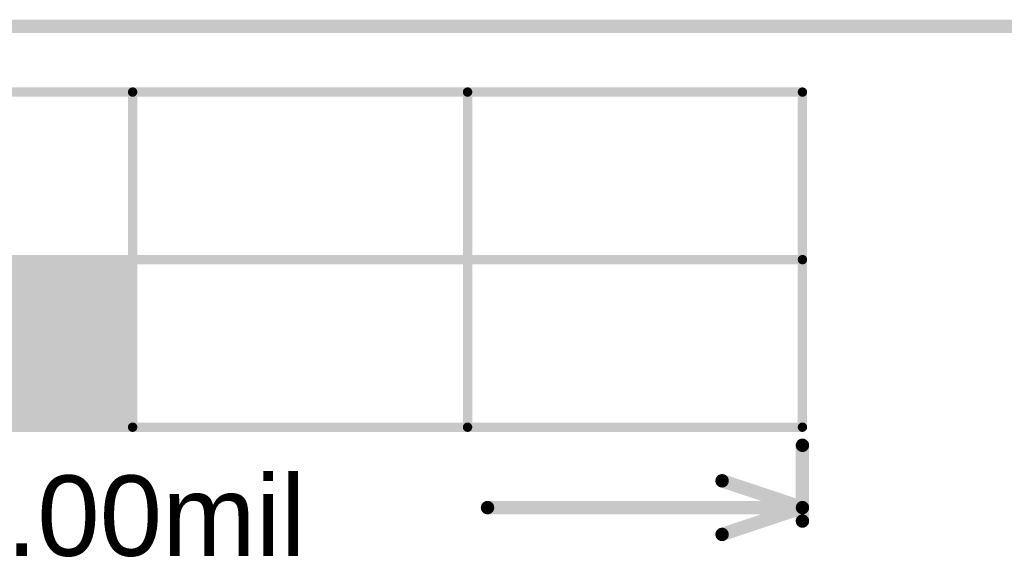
# Model space of a CAD drawing. Header units: inches. Extents: x -0.5 to 15.2, y -1.3 to 8.2.
# Tile 157 of 256: x 0.416 to 1.151, y -0.497 to -0.096. Entities that reach past the tile are written whole.
import ezdxf

# ---------------------------------------------------------------- set-up
doc = ezdxf.new("R2010")
doc.units = ezdxf.units.IN
doc.header["$MEASUREMENT"] = 0
doc.layers.add('M2 Board Dimensions', color=216, linetype='Continuous')
doc.styles.add('Arial', font='txt', dxfattribs={"height": 0.2})

msp = doc.modelspace()

# ---------------------------------------------------------------- hatches: boundary and pattern name
at = {"layer": 'M2 Board Dimensions'}
msp.add_hatch(color=216, dxfattribs=at).paths.add_polyline_path([(0.125, -0.4), (0.5, -0.4), (0.5, -0.275), (0.125, -0.275)])

# ---------------------------------------------------------------- linework, layer by layer
for points in [[(0, -0.101, 0.01, 0.01, 0), (1.95779, -0.101, 0.01, 0.01, 0)], [(0, -0.15, 0.007, 0.007, 0), (1, -0.15, 0.007, 0.007, 0)], [(0.5, -0.4, 0.007, 0.007, 0), (0.5, -0.15, 0.007, 0.007, 0)], [(0.75, -0.4, 0.007, 0.007, 0), (0.75, -0.15, 0.007, 0.007, 0)], [(1, -0.4, 0.007, 0.007, 0), (1, -0.15, 0.007, 0.007, 0)], [(0, -0.275, 0.007, 0.007, 0), (1, -0.275, 0.007, 0.007, 0)], [(0, -0.4, 0.007, 0.007, 0), (1, -0.4, 0.007, 0.007, 0)], [(1, -0.47, 0.01, 0.01, 0), (1, -0.4135, 0.01, 0.01, 0)], [(0.94, -0.44, 0.01, 0.01, 0), (1, -0.46, 0.01, 0.01, 0)], [(0.76491, -0.46, 0.01, 0.01, 0), (1, -0.46, 0.01, 0.01, 0)], [(0.94, -0.48, 0.01, 0.01, 0), (1, -0.46, 0.01, 0.01, 0)]]:
    msp.add_lwpolyline(points, format="xyseb", dxfattribs=at)
for points in [[(0.49825, -0.15, 0.0035, 0.0035, 1), (0.50175, -0.15, 0.0035, 0.0035, 1)], [(0.74825, -0.15, 0.0035, 0.0035, 1), (0.75175, -0.15, 0.0035, 0.0035, 1)], [(0.99825, -0.15, 0.0035, 0.0035, 1), (1.00175, -0.15, 0.0035, 0.0035, 1)], [(0.99825, -0.15, 0.0035, 0.0035, 1), (1.00175, -0.15, 0.0035, 0.0035, 1)], [(0.99825, -0.275, 0.0035, 0.0035, 1), (1.00175, -0.275, 0.0035, 0.0035, 1)], [(0.49825, -0.4, 0.0035, 0.0035, 1), (0.50175, -0.4, 0.0035, 0.0035, 1)], [(0.74825, -0.4, 0.0035, 0.0035, 1), (0.75175, -0.4, 0.0035, 0.0035, 1)], [(0.99825, -0.4, 0.0035, 0.0035, 1), (1.00175, -0.4, 0.0035, 0.0035, 1)], [(0.99825, -0.4, 0.0035, 0.0035, 1), (1.00175, -0.4, 0.0035, 0.0035, 1)], [(0.9975, -0.4135, 0.005, 0.005, 1), (1.0025, -0.4135, 0.005, 0.005, 1)], [(0.9375, -0.44, 0.005, 0.005, 1), (0.9425, -0.44, 0.005, 0.005, 1)], [(0.76241, -0.46, 0.005, 0.005, 1), (0.76741, -0.46, 0.005, 0.005, 1)], [(0.9975, -0.46, 0.005, 0.005, 1), (1.0025, -0.46, 0.005, 0.005, 1)], [(0.9975, -0.46, 0.005, 0.005, 1), (1.0025, -0.46, 0.005, 0.005, 1)], [(0.9975, -0.46, 0.005, 0.005, 1), (1.0025, -0.46, 0.005, 0.005, 1)], [(0.9975, -0.47, 0.005, 0.005, 1), (1.0025, -0.47, 0.005, 0.005, 1)], [(0.9375, -0.48, 0.005, 0.005, 1), (0.9425, -0.48, 0.005, 0.005, 1)]]:
    msp.add_lwpolyline(points, format="xyseb", close=True, dxfattribs=at)

# ---------------------------------------------------------------- texts
at = {"layer": 'M2 Board Dimensions', "style": 'Arial'}
msp.add_text('1000.00mil', height=0.06, dxfattribs=at).set_placement((0.21909, -0.49599))

doc.saveas('drawing.dxf')
